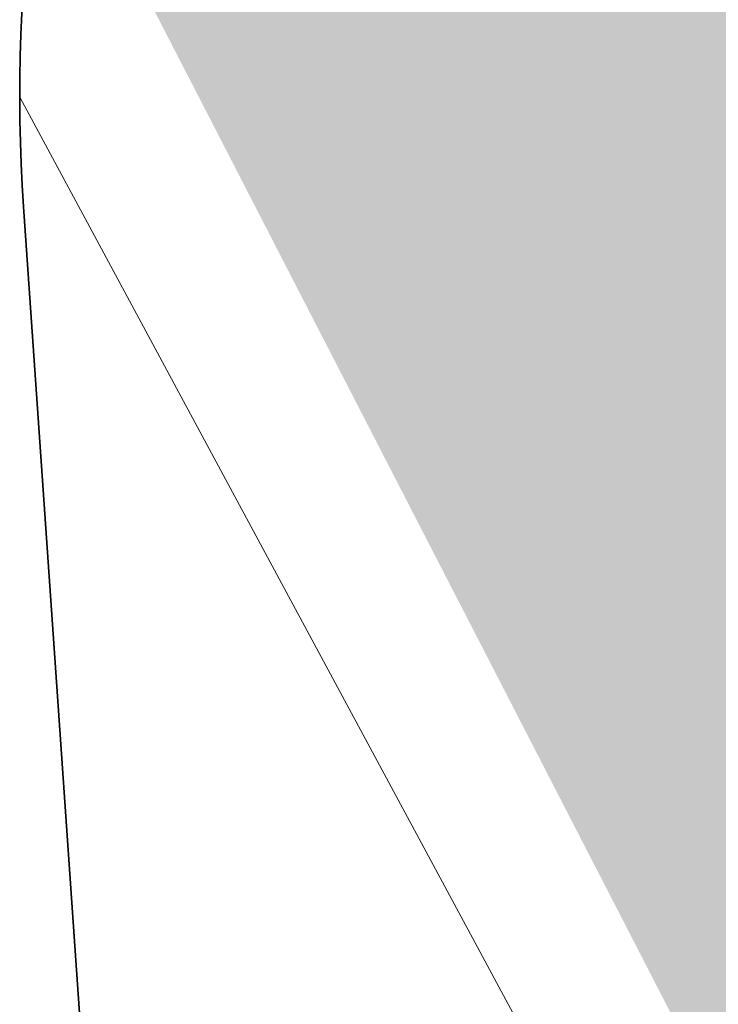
# Model space of a CAD drawing. Extents: x 100296 to 107772, y 404875 to 408930.
# Tile 25 of 98: x 101150.67 to 101157.28, y 407487.08 to 407496.4. Entities that reach past the tile are written whole.
import ezdxf

# ---------------------------------------------------------------- set-up
doc = ezdxf.new("R2010")
doc.units = 0
doc.layers.add('b-we-gw-taludarcering_lang-g', color=2, linetype='Continuous', lineweight=18)
doc.layers.add('n-we-gw-grondwerk-g', color=2, linetype='Continuous', lineweight=35)
doc.layers.add('TDNL----_bossages', color=71, linetype='Continuous')

msp = doc.modelspace()

# ---------------------------------------------------------------- hatches: boundary and pattern name
at = {"layer": 'TDNL----_bossages'}
h = msp.add_hatch(dxfattribs=at)
h.set_pattern_fill('ENV-A30', color=256)
h.set_pattern_definition([(45, (0, 0), (-0.6222539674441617, 0.6222539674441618), []), (45, (0, 3.1112698), (-3.111269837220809, 3.11126983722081), [1, -0.6]), (17, (0, 0), (0.5157491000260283, 1.596552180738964), [0, -1.632, -0.924, 0, -1.344]), (48, (0, 0), (-0.3683115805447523, 1.623436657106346), [0, -1.616, 0, -1.648, 0, -1.328]), (71, (0, 0), (-0.9582315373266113, 1.345261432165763), [0, -1.6, 0, -0.9599999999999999, -1.316])])
edge = h.paths.add_edge_path()
edge.add_line((101631.6280828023, 407469.6562539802), (101632.2316357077, 407471.5508864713))
edge.add_arc((101626.5147049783, 407473.3720682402), 6.000000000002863, 342.3302352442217, 446.359084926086)
edge.add_line((101626.8957241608, 407479.3599580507), (101611.3307915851, 407480.350380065))
edge.add_line((101611.3307915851, 407480.350380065), (101606.1368240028, 407480.8027214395))
edge.add_line((101606.1368240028, 407480.8027214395), (101600.9533239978, 407481.2608050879))
edge.add_line((101600.9533239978, 407481.2608050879), (101595.7757660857, 407481.7040847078))
edge.add_line((101595.7757660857, 407481.7040847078), (101590.6009274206, 407482.1150527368))
edge.add_line((101590.6009274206, 407482.1150527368), (101585.4287345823, 407482.4938333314))
edge.add_line((101585.4287345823, 407482.4938333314), (101580.2573226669, 407482.826514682))
edge.add_line((101580.2573226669, 407482.826514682), (101575.0897411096, 407483.1362137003))
edge.add_line((101575.0897411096, 407483.1362137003), (101569.9179742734, 407483.3515950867))
edge.add_line((101569.9179742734, 407483.3515950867), (101564.7498998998, 407483.5352080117))
edge.add_line((101564.7498998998, 407483.5352080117), (101559.5854320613, 407483.6871620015))
edge.add_line((101559.5854320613, 407483.6871620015), (101554.4262195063, 407483.8301159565))
edge.add_line((101554.4262195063, 407483.8301159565), (101549.281265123, 407484.0256781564))
edge.add_line((101549.281265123, 407484.0256781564), (101544.1495712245, 407484.1777510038))
edge.add_line((101544.1495712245, 407484.1777510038), (101539.0303440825, 407484.2722708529))
edge.add_line((101539.0303440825, 407484.2722708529), (101533.924618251, 407484.3277936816))
edge.add_line((101533.924618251, 407484.3277936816), (101528.8323906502, 407484.348990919))
edge.add_line((101528.8323906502, 407484.348990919), (101523.7535642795, 407484.3404517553))
edge.add_line((101523.7535642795, 407484.3404517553), (101518.6876466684, 407484.2952715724))
edge.add_line((101518.6876466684, 407484.2952715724), (101513.633820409, 407484.1889588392))
edge.add_line((101513.633820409, 407484.1889588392), (101508.5929532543, 407484.0665742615))
edge.add_line((101508.5929532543, 407484.0665742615), (101503.5645451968, 407483.9313048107))
edge.add_line((101503.5645451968, 407483.9313048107), (101498.5480510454, 407483.7852310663))
edge.add_line((101498.5480510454, 407483.7852310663), (101493.5422507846, 407483.6362854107))
edge.add_line((101493.5422507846, 407483.6362854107), (101483.5370751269, 407483.4459927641))
edge.add_line((101483.5370751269, 407483.4459927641), (101473.5325847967, 407483.2930489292))
edge.add_line((101473.5325847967, 407483.2930489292), (101463.5274899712, 407483.1071614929))
edge.add_line((101463.5274899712, 407483.1071614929), (101453.5209094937, 407482.8403168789))
edge.add_line((101453.5209094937, 407482.8403168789), (101443.5136103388, 407482.5343095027))
edge.add_line((101443.5136103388, 407482.5343095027), (101433.5081777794, 407482.3300183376))
edge.add_line((101433.5081777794, 407482.3300183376), (101413.5019921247, 407482.1764359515))
edge.add_line((101413.5019921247, 407482.1764359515), (101395.5313596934, 407481.8922171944))
edge.add_arc((101395.539266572, 407481.3922797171), 0.4999999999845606, 90.90609930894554, 168.9826031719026)
edge.add_line((101395.0484819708, 407481.487833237), (101398.5100475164, 407481.424310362))
edge.add_line((101398.5100475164, 407481.424310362), (101460.0296005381, 407480.0069863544))
edge.add_line((101460.0296005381, 407480.0069863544), (101522.1195406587, 407478.6150672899))
edge.add_line((101522.1195406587, 407478.6150672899), (101552.1308784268, 407477.2825962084))
edge.add_line((101552.1308784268, 407477.2825962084), (101578.5199892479, 407474.6257253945))
edge.add_line((101578.5199892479, 407474.6257253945), (101603.0848261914, 407470.8503984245))
edge.add_line((101603.0848261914, 407470.8503984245), (101630.2783762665, 407465.4211428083))
edge.add_line((101630.2783762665, 407465.4211428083), (101631.6280828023, 407469.6562539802))
edge = h.paths.add_edge_path()
edge.add_line((101383.0045273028, 407491.1952842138), (101413.3904114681, 407491.6758593))
edge.add_line((101413.3904114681, 407491.6758593), (101433.3747434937, 407491.8292739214))
edge.add_line((101433.3747434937, 407491.8292739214), (101443.2714590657, 407492.0313453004))
edge.add_line((101443.2714590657, 407492.0313453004), (101453.2491059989, 407492.3364459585))
edge.add_line((101453.2491059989, 407492.3364459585), (101463.3126272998, 407492.6048090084))
edge.add_line((101463.3126272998, 407492.6048090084), (101473.3717408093, 407492.7917000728))
edge.add_line((101473.3717408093, 407492.7917000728), (101483.3741414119, 407492.944611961))
edge.add_line((101483.3741414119, 407492.944611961), (101493.3106463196, 407493.1335985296))
edge.add_line((101493.3106463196, 407493.1335985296), (101498.2655072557, 407493.2810285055))
edge.add_line((101498.2655072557, 407493.2810285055), (101503.2985553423, 407493.4275861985))
edge.add_line((101503.2985553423, 407493.4275861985), (101508.3499302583, 407493.5634734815))
edge.add_line((101508.3499302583, 407493.5634734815), (101513.418631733, 407493.6865338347))
edge.add_line((101513.418631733, 407493.6865338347), (101518.5453811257, 407493.7943805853))
edge.add_line((101518.5453811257, 407493.7943805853), (101523.7032163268, 407493.8403805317))
edge.add_line((101523.7032163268, 407493.8403805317), (101528.8441769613, 407493.849024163))
edge.add_line((101528.8441769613, 407493.849024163), (101533.9960429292, 407493.8275786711))
edge.add_line((101533.9960429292, 407493.8275786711), (101539.1696850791, 407493.7713172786))
edge.add_line((101539.1696850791, 407493.7713172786), (101544.3779658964, 407493.6751531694))
edge.add_line((101544.3779658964, 407493.6751531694), (101549.6023902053, 407493.5203323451))
edge.add_line((101549.6023902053, 407493.5203323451), (101554.7382120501, 407493.325117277))
edge.add_line((101554.7382120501, 407493.325117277), (101559.8566957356, 407493.1832918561))
edge.add_line((101559.8566957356, 407493.1832918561), (101565.058254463, 407493.0302465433))
edge.add_line((101565.058254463, 407493.0302465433), (101570.2842760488, 407492.844574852))
edge.add_line((101570.2842760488, 407492.844574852), (101575.5715895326, 407492.6243814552))
edge.add_line((101575.5715895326, 407492.6243814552), (101580.8464297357, 407492.3082543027))
edge.add_line((101580.8464297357, 407492.3082543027), (101586.0806212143, 407491.9715342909))
edge.add_line((101586.0806212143, 407491.9715342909), (101591.3239116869, 407491.587546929))
edge.add_line((101591.3239116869, 407491.587546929), (101596.5570099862, 407491.1719521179))
edge.add_line((101596.5570099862, 407491.1719521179), (101601.7766613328, 407490.7250686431))
edge.add_line((101601.7766613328, 407490.7250686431), (101606.9670849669, 407490.2663731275))
edge.add_line((101606.9670849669, 407490.2663731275), (101636.2651424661, 407487.7148124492))
edge.add_line((101636.2651424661, 407487.7148124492), (101637.5376327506, 407497.7422154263))
edge.add_line((101637.5376327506, 407497.7422154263), (101582.5547483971, 407518.867778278))
edge.add_line((101582.5547483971, 407518.867778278), (101577.0953049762, 407506.8692729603))
edge.add_line((101577.0953049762, 407506.8692729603), (101559.352046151, 407505.7784978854))
edge.add_line((101559.352046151, 407505.7784978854), (101556.0763584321, 407501.4154180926))
edge.add_line((101556.0763584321, 407501.4154180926), (101545.1574174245, 407501.1427140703))
edge.add_line((101545.1574174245, 407501.1427140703), (101535.6033508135, 407505.2331103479))
edge.add_line((101535.6033508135, 407505.2331103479), (101403.7573399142, 407498.9611639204))
edge.add_line((101403.7573399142, 407498.9611639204), (101361.3705095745, 407493.503699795))
edge.add_line((101361.3705095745, 407493.503699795), (101349.6326330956, 407495.9579334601))
edge.add_line((101349.6326330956, 407495.9579334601), (101305.9569232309, 407497.0487085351))
edge.add_line((101305.9569232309, 407497.0487085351), (101255.8814485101, 407493.6644963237))
edge.add_line((101255.8814485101, 407493.6644963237), (101251.0320223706, 407493.9336321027))
edge.add_line((101251.0320223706, 407493.9336321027), (101250.2975979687, 407494.6265502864))
edge.add_line((101250.2975979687, 407494.6265502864), (101210.4137285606, 407493.4934766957))
edge.add_line((101210.4137285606, 407493.4934766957), (101206.7884684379, 407493.7309266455))
edge.add_line((101206.7884684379, 407493.7309266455), (101206.4406304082, 407493.7595203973))
edge.add_line((101206.4406304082, 407493.7595203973), (101204.1370894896, 407491.9003031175))
edge.add_line((101204.1370894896, 407491.9003031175), (101199.0033592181, 407492.2365559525))
edge.add_arc((101200.0490982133, 407508.2023453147), 16.0000000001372, 252.3439144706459, 266.25255180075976, ccw=False)
edge.add_line((101195.1962533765, 407492.9560376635), (101184.7721024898, 407496.2740073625))
edge.add_line((101184.7721024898, 407496.2740073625), (101173.4889828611, 407509.0639396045))
edge.add_line((101173.4889828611, 407509.0639396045), (101166.8252022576, 407509.6166953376))
edge.add_arc((101165.6678871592, 407495.6646122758), 14.00000000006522, 85.2582124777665, 174.9108574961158)
edge.add_line((101151.7230766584, 407496.9064899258), (101157.4161808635, 407485.8486020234))
edge.add_line((101157.4161808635, 407485.8486020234), (101358.6664499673, 407482.1554766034))
edge.add_line((101358.6664499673, 407482.1554766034), (101360.1560438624, 407485.9269372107))
edge.add_line((101360.1560438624, 407485.9269372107), (101364.0568877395, 407488.1921554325))
edge.add_line((101364.0568877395, 407488.1921554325), (101380.2952938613, 407489.1309638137))
edge.add_line((101380.2952938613, 407489.1309638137), (101382.1273550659, 407488.1995137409))
edge.add_line((101382.1273550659, 407488.1995137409), (101382.0218151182, 407490.1411327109))
edge.add_arc((101383.0203410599, 407490.1954092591), 0.9999999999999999, 90.90609930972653, 183.1113460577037, ccw=False)

# ---------------------------------------------------------------- linework, layer by layer
at = {"layer": 'b-we-gw-taludarcering_lang-g', "flags": 128}
msp.add_lwpolyline([(101156.4792646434, 407484.8656269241), (101150.6678871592, 407495.6646122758)], dxfattribs=at)
at = {"layer": 'n-we-gw-grondwerk-g'}
msp.add_line((101152.8767792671, 407463.3193637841), (101150.7038868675, 407494.6260097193), dxfattribs=at)
msp.add_arc((101165.6678871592, 407495.6646122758), 14.99999999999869, 85.25821247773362, 183.9703462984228, dxfattribs=at)

doc.saveas('drawing.dxf')
